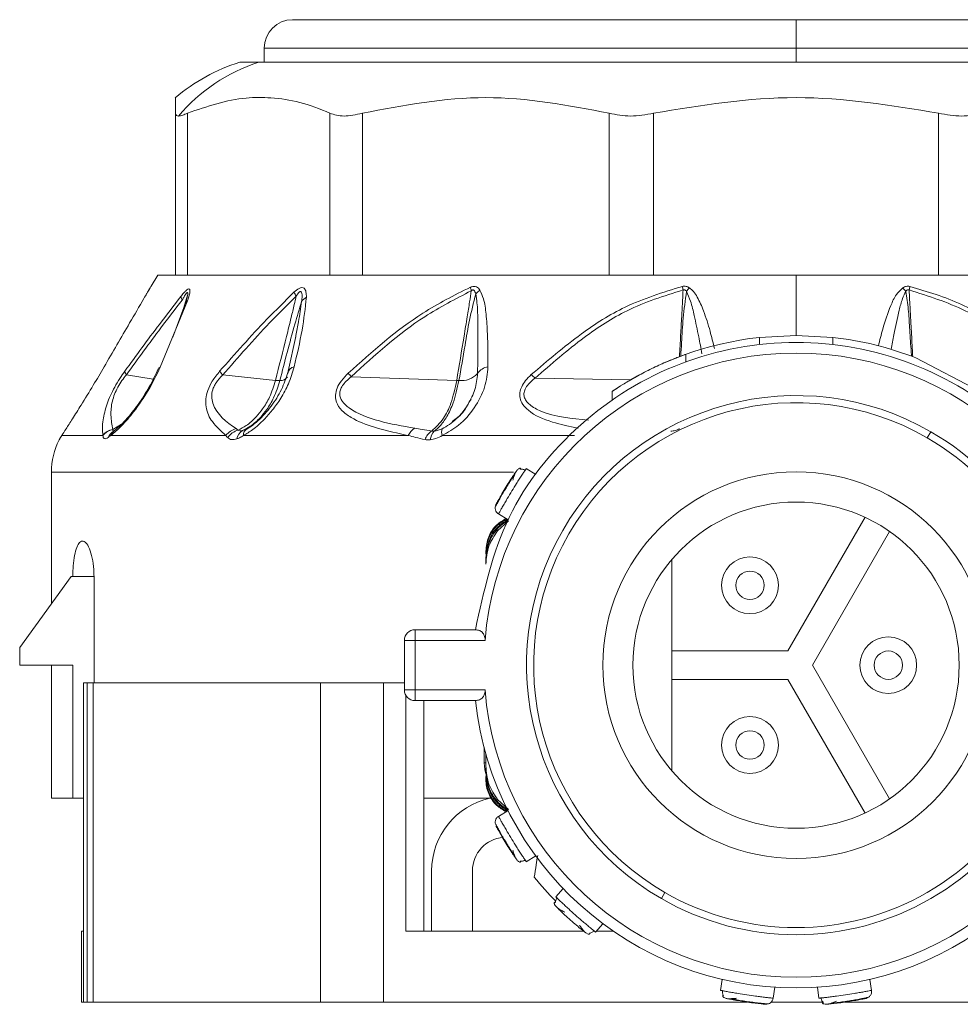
# Model space of a CAD drawing. Header units: millimetres. Extents: x -447 to 1924, y -61 to 422.
# Tile 1 of 62: x -447 to -421, y 153 to 180. Entities that reach past the tile are written whole.
import ezdxf

# ---------------------------------------------------------------- set-up
doc = ezdxf.new("R2010")
doc.units = ezdxf.units.MM

# ---------------------------------------------------------------- blocks, each defined once
blk = doc.blocks.new('Drawing View4')
at = {"color": 7, "linetype": 'Continuous', "lineweight": 18}
for p, q in [((-31.706, 2.201), (-17.506, 2.201)), ((-17.506, 2.201), (-17.506, 1.401)), ((-17.506, 2.201), (-3.306, 2.201)), ((-32.506, 1.401), (-32.506, 1.001)), ((-32.506, 1.401), (-17.506, 1.401)), ((-17.506, 1.001), (-17.506, 1.401)), ((-17.506, 1.401), (-2.506, 1.401)), ((-33.196, 1.001), (-32.661, 1.001)), ((-32.661, 1.001), (-1.816, 1.001)), ((-35.006, -4.999), (-35.006, -0.434)), ((-34.671, -4.999), (-34.671, -0.434)), ((-30.652, -4.999), (-30.652, -0.434)), ((-29.737, -4.999), (-29.737, -0.434)), ((-22.775, -4.999), (-22.775, -0.434)), ((-21.525, -4.999), (-21.525, -0.434)), ((-13.487, -4.999), (-13.487, -0.434)), ((-35.506, -4.999), (-35.695, -5.315)), ((-35.506, -4.999), (-35.006, -4.999)), ((-34.782, -4.999), (-34.994, -4.999)), ((-34.782, -4.999), (-30.52, -4.999)), ((-29.941, -4.999), (-30.52, -4.999)), ((-29.941, -4.999), (-22.559, -4.999)), ((-21.768, -4.999), (-22.559, -4.999)), ((-21.768, -4.999), (-17.506, -4.999)), ((-17.506, -4.999), (-13.244, -4.999)), ((-17.506, -4.999), (-17.506, -6.699)), ((-12.453, -4.999), (-13.244, -4.999)), ((-34.668, -5.727), (-35.436, -7.597)), ((-34.798, -6.006), (-34.668, -5.562)), ((-34.74, -5.838), (-35.085, -6.748)), ((-31.618, -6.734), (-31.828, -7.709)), ((-31.628, -6.781), (-31.622, -6.75)), ((-18.541, -6.757), (-17.506, -6.699)), ((-18.541, -6.958), (-18.541, -6.757)), ((-17.506, -6.699), (-16.471, -6.757)), ((-16.471, -6.958), (-16.471, -6.757)), ((-20.62, -7.448), (-20.62, -7.236)), ((-14.131, -7.333), (-12.331, -8.272)), ((-35.64, -7.939), (-36.391, -7.81)), ((-32.187, -7.968), (-33.675, -7.817)), ((-27.076, -7.973), (-30.05, -7.865)), ((-22.167, -7.951), (-24.868, -7.906)), ((-22.69, -8.52), (-22.69, -8.278)), ((-36.748, -9.398), (-36.793, -9.426)), ((-36.775, -9.351), (-36.527, -9.202)), ((-33.033, -9.364), (-33.043, -9.36)), ((-32.852, -9.247), (-32.989, -9.333)), ((-13.706, -9.417), (-13.806, -9.59)), ((-38.216, -9.524), (-37.054, -9.524)), ((-36.834, -9.524), (-33.586, -9.524)), ((-33.09, -9.524), (-28.442, -9.524)), ((-27.483, -9.524), (-23.757, -9.524)), ((-24.847, -10.621), (-25.115, -10.456)), ((-38.506, -10.553), (-38.506, -14.263)), ((-25.477, -10.553), (-38.506, -10.553)), ((-25.993, -11.547), (-25.994, -11.549)), ((-25.615, -11.929), (-25.928, -12.214)), ((-25.899, -11.735), (-25.63, -11.9)), ((-15.561, -11.83), (-17.737, -15.599)), ((-17.044, -15.999), (-14.868, -12.23)), ((-26.256, -12.784), (-26.256, -12.858)), ((-26.256, -12.969), (-26.256, -13.043)), ((-26.256, -13.154), (-26.256, -13.043)), ((-21.006, -13.014), (-21.006, -18.984)), ((-37.952, -13.499), (-39.402, -15.499)), ((-37.902, -13.499), (-37.952, -13.499)), ((-37.305, -13.499), (-37.902, -13.499)), ((-37.305, -13.499), (-37.305, -16.499)), ((-28.251, -15.299), (-28.251, -14.999)), ((-28.251, -14.999), (-26.551, -14.999)), ((-39.402, -15.999), (-39.402, -15.499)), ((-28.551, -15.299), (-28.251, -15.299)), ((-28.551, -15.299), (-28.551, -16.699)), ((-28.251, -15.299), (-26.278, -15.299)), ((-28.251, -15.299), (-28.251, -16.699)), ((-17.737, -15.599), (-21.006, -15.599)), ((-37.902, -15.999), (-39.402, -15.999)), ((-38.506, -15.999), (-38.506, -19.749)), ((-37.902, -19.749), (-37.902, -15.999)), ((-14.868, -19.768), (-17.044, -15.999)), ((-37.606, -16.499), (-37.606, -23.499)), ((-37.606, -16.499), (-37.5, -16.499)), ((-37.5, -16.499), (-37.5, -25.499)), ((-37.5, -16.499), (-37.332, -16.499)), ((-37.332, -16.499), (-37.332, -25.499)), ((-37.332, -16.499), (-30.923, -16.499)), ((-30.923, -16.499), (-30.923, -25.499)), ((-30.923, -16.499), (-29.14, -16.499)), ((-29.14, -16.499), (-29.14, -25.499)), ((-29.14, -16.499), (-28.551, -16.499)), ((-21.006, -16.399), (-17.737, -16.399)), ((-17.737, -16.399), (-15.561, -20.168)), ((-28.251, -16.699), (-28.551, -16.699)), ((-28.51, -16.849), (-28.51, -23.499)), ((-28.251, -16.999), (-28.251, -16.699)), ((-26.278, -16.699), (-28.251, -16.699)), ((-26.551, -16.999), (-28.251, -16.999)), ((-28.005, -16.999), (-28.005, -23.499)), ((-26.306, -18.316), (-26.306, -18.749)), ((-26.256, -18.844), (-26.256, -18.498)), ((-26.256, -18.749), (-26.306, -18.749)), ((-26.256, -18.955), (-26.256, -18.844)), ((-26.256, -19.029), (-26.256, -18.955)), ((-26.256, -19.214), (-26.256, -19.14)), ((-38.506, -19.749), (-37.902, -19.749)), ((-37.606, -19.749), (-37.902, -19.749)), ((-28.006, -19.749), (-26.093, -19.749)), ((-25.923, -19.789), (-25.615, -20.068)), ((-25.63, -20.098), (-25.899, -20.263)), ((-25.115, -21.542), (-24.847, -21.377)), ((-27.784, -23.499), (-27.784, -21.799)), ((-26.634, -21.799), (-26.634, -23.499)), ((-24.076, -22.295), (-24.285, -22.531)), ((-21.306, -22.581), (-21.206, -22.408)), ((-23.161, -23.525), (-22.952, -23.289)), ((-37.663, -23.499), (-37.663, -25.499)), ((-37.663, -23.499), (-37.606, -23.499)), ((-37.606, -23.499), (-37.606, -25.499)), ((-28.497, -23.499), (-28.51, -23.499)), ((-28.497, -23.499), (-23.49, -23.499)), ((-23.435, -23.549), (-23.369, -23.583)), ((-23.138, -23.499), (-22.659, -23.499)), ((-19.588, -24.858), (-19.635, -25.169)), ((-15.377, -25.169), (-15.424, -24.858)), ((-18.151, -25.391), (-18.105, -25.079)), ((-16.907, -25.079), (-16.861, -25.391)), ((-37.663, -25.499), (-37.606, -25.499)), ((-37.606, -25.499), (-37.5, -25.499)), ((-37.5, -25.499), (-37.332, -25.499)), ((-37.332, -25.499), (-30.923, -25.499)), ((-30.923, -25.499), (-29.14, -25.499)), ((-29.14, -25.499), (-18.885, -25.499)), ((-18.208, -25.499), (-16.755, -25.499)), ((-16.126, -25.499), (-5.871, -25.499)), ((-15.461, -25.362), (-15.458, -25.361)), ((-18.287, -25.55), (-18.285, -25.551))]:
    blk.add_line(p, q, dxfattribs=at)
at = {"color": 7, "linetype": 'Continuous', "lineweight": 18, "flags": 128}
blk.add_lwpolyline([(-26.306, -18.749), (-26.287, -18.944), (-26.256, -19.061)], dxfattribs=at)
at = {"color": 7, "linetype": 'Continuous', "lineweight": 18}
for centre, radius in [((-17.506, -15.999), 5.45), ((-18.806, -13.747), 0.8), ((-18.806, -13.747), 0.4), ((-14.906, -15.999), 0.8), ((-14.906, -15.999), 0.4), ((-18.806, -18.251), 0.8), ((-18.806, -18.251), 0.4)]:
    blk.add_circle(centre, radius, dxfattribs=at)
for centre, radius, start, end in [((-31.706, 1.401), 0.8, 90, 180), ((-31.668, -3.917), 5.15, 107.2549, 130.4986), ((-31.132, -3.719), 4.962, 107.9561, 139.7861), ((-30.938, -5.114), 0.817, 207.0633, 215.6879), ((-25.5, -5.09), 1.218, 191.8976, 196.7733), ((-26.01, -6.013), 0.716, 125.0028, 137.8963), ((-13.114, -3.919), 7.726, 190.4457, 191.199), ((-19.711, -6.096), 1.091, 137.4852, 144.4164), ((-15.301, -6.096), 1.091, 35.5839, 42.5146), ((-21.898, -3.918), 7.728, 348.8011, 349.5542), ((-34.611, -5.562), 0.248, 189.9193, 214.5625), ((-34.58, -5.863), 0.163, 122.8676, 171.0638), ((-31.139, -5.962), 0.381, 117.5432, 144.6364), ((-17.506, -15.999), 9.3, 96.392, 123.8803), ((-17.506, -15.999), 9.3, 68.7239, 83.6126), ((-17.506, -15.999), 8.8, 4.5625, 175.4375), ((-36.222, -7.667), 0.222, 191.7158, 220.1955), ((-35.406, -7.69), 0.098, 108.0323, 159.503), ((-32.973, -7.145), 0.972, 215.7026, 223.7499), ((-31.644, -7.785), 0.197, 95.1996, 177.3269), ((-27.569, -5.684), 3.304, 219.0253, 221.3042), ((-26.143, -7.995), 0.41, 97.2379, 147.6707), ((-32.049, -7.725), 0.247, 266.4829, 322.2771), ((-27.031, -6.721), 1.253, 267.9402, 270.7717), ((-26.948, -7.355), 0.622, 263.8843, 317.4106), ((-26.665, -9.712), 2.547, 45.1412, 48.4187), ((-17.506, -15.999), 7.6, 60, 240), ((-17.506, -15.999), 7.4, 60, 240), ((-36.692, -9.811), 0.467, 100.1767, 140.9652), ((-36.687, -9.816), 0.469, 100.9163, 141.4811), ((-36.594, -9.694), 0.333, 118.3892, 159.524), ((-36.568, -9.615), 0.281, 129.7536, 161.1284), ((-33.142, -9.868), 0.562, 106.3755, 142.1998), ((-33.079, -9.907), 0.56, 106.6776, 144.5381), ((-32.954, -9.673), 0.33, 119.6069, 170.7235), ((-32.888, -9.509), 0.203, 119.953, 184.2542), ((-28.012, -9.72), 0.473, 121.542, 155.5687), ((-27.521, -9.794), 0.476, 123.312, 160.839), ((-27.432, -9.675), 0.392, 135.1957, 175.4112), ((-27.211, -9.417), 0.292, 163.2772, 201.4279), ((-17.506, -15.999), 7.6, 240, 60), ((-36.506, -10.553), 2, 153.118, 180), ((-17.506, -15.999), 7.4, 240, 60), ((-17.506, -15.999), 4.6, 360, 180), ((-28.251, -15.299), 0.3, 90, 180), ((-17.506, -15.999), 4.6, 180, 360), ((-28.251, -16.699), 0.3, 180, 270), ((-17.506, -15.999), 8.8, 184.5625, 355.4375), ((-17.506, -15.999), 9.1, 186.309, 353.691), ((-25.684, -21.799), 2.1, 102.5279, 180), ((-25.684, -21.799), 0.95, 94.7413, 180), ((-17.506, -15.999), 9.5, 219.0016, 224.4622)]:
    blk.add_arc(centre, radius, start, end, dxfattribs=at)
for points, knots in [([(-30.652, -0.434), (-30.935, -0.319), (-31.484, -0.096), (-32.276, 0.005), (-33.339, 0.023), (-34.12, -0.245), (-34.671, -0.434)], [0, 0, 0, 0, 0.21393, 0.414834, 0.587057, 1, 1, 1, 1]), ([(-22.775, -0.434), (-23.936, -0.214), (-26.256, 0.224), (-28.577, -0.214), (-29.737, -0.434)], [0, 0, 0, 0, 0.500234, 1, 1, 1, 1]), ([(-13.487, -0.434), (-14.826, -0.214), (-17.506, 0.224), (-20.185, -0.214), (-21.525, -0.434)], [0, 0, 0, 0, 0.499933, 1, 1, 1, 1]), ([(-35.006, -0.434), (-35.006, -0.356), (-35.006, -0.198), (-35.006, -0.069), (-35.006, 0.002), (-35.006, -0.004), (-35.006, -0.007)], [0, 0, 0, 0, 0.270801, 0.549911, 0.830383, 1, 1, 1, 1]), ([(-35.006, -0.434), (-35.001, -0.46), (-34.993, -0.506), (-34.942, -0.513), (-34.921, -0.516)], [0, 0, 0, 0, 0.573868, 1, 1, 1, 1]), ([(-34.921, -0.516), (-34.885, -0.511), (-34.82, -0.503), (-34.718, -0.455), (-34.671, -0.434)], [0, 0, 0, 0, 0.54545, 1, 1, 1, 1]), ([(-37.021, -7.588), (-36.779, -7.172), (-36.398, -6.517), (-35.968, -5.781), (-35.767, -5.437), (-35.708, -5.337), (-35.693, -5.311), (-35.695, -5.314), (-35.695, -5.315)], [0, 0, 0, 0, 0.502517, 0.792077, 0.924903, 0.959853, 0.991393, 1, 1, 1, 1]), ([(-35.745, -5.4), (-35.767, -5.437), (-35.8, -5.493), (-35.84, -5.562), (-35.854, -5.586)], [0, 0, 0, 0, 0.655241, 1, 1, 1, 1]), ([(-34.856, -5.605), (-34.83, -5.573), (-34.782, -5.513), (-34.714, -5.441), (-34.655, -5.393), (-34.611, -5.386), (-34.594, -5.429), (-34.607, -5.54), (-34.643, -5.652), (-34.668, -5.727)], [0, 0, 0, 0, 0.130793, 0.239578, 0.342332, 0.447729, 0.567765, 0.709784, 1, 1, 1, 1]), ([(-34.816, -5.703), (-34.798, -5.671), (-34.767, -5.614), (-34.729, -5.551), (-34.703, -5.516), (-34.687, -5.499), (-34.673, -5.491), (-34.664, -5.496), (-34.659, -5.522), (-34.673, -5.622), (-34.707, -5.729), (-34.732, -5.808)], [0, 0, 0, 0, 0.155894, 0.271286, 0.318146, 0.360689, 0.399967, 0.444381, 0.493599, 0.621885, 1, 1, 1, 1]), ([(-33.762, -7.713), (-33.324, -7.215), (-32.646, -6.446), (-31.922, -5.737), (-31.666, -5.486)], [0, 0, 0, 0, 0.646574, 1, 1, 1, 1]), ([(-31.666, -5.486), (-31.616, -5.442), (-31.54, -5.375), (-31.438, -5.347), (-31.362, -5.375), (-31.319, -5.475), (-31.317, -5.574), (-31.315, -5.624)], [0, 0, 0, 0, 0.245136, 0.373462, 0.502514, 0.746581, 1, 1, 1, 1]), ([(-31.602, -5.591), (-31.588, -5.569), (-31.562, -5.529), (-31.527, -5.486), (-31.502, -5.468), (-31.487, -5.462), (-31.474, -5.462), (-31.453, -5.474), (-31.439, -5.521), (-31.435, -5.613), (-31.444, -5.691), (-31.45, -5.741)], [0, 0, 0, 0, 0.137704, 0.249479, 0.286396, 0.321316, 0.355929, 0.392063, 0.53214, 0.696583, 1, 1, 1, 1]), ([(-30.135, -7.765), (-29.458, -7.157), (-28.392, -6.2), (-27.146, -5.571), (-26.692, -5.341)], [0, 0, 0, 0, 0.635166, 1, 1, 1, 1]), ([(-30.05, -7.865), (-29.385, -7.258), (-28.339, -6.304), (-27.112, -5.672), (-26.666, -5.442)], [0, 0, 0, 0, 0.636507, 1, 1, 1, 1]), ([(-27.076, -7.973), (-27.007, -7.556), (-26.908, -6.957), (-26.788, -6.217), (-26.718, -5.79), (-26.682, -5.546), (-26.666, -5.442)], [0, 0, 0, 0, 0.493755, 0.710629, 0.87637, 1, 1, 1, 1]), ([(-27.014, -7.973), (-26.956, -7.642), (-26.858, -7.075), (-26.723, -6.262), (-26.603, -5.779), (-26.541, -5.533)], [0, 0, 0, 0, 0.40792, 0.697703, 1, 1, 1, 1]), ([(-26.692, -5.341), (-26.662, -5.331), (-26.601, -5.311), (-26.522, -5.329), (-26.462, -5.37), (-26.435, -5.407), (-26.421, -5.427)], [0, 0, 0, 0, 0.256292, 0.5214431, 0.7474005, 1, 1, 1, 1]), ([(-26.666, -5.442), (-26.66, -5.437), (-26.647, -5.427), (-26.626, -5.419), (-26.606, -5.42), (-26.581, -5.434), (-26.557, -5.473), (-26.547, -5.511), (-26.541, -5.533)], [0, 0, 0, 0, 0.106522, 0.201223, 0.294973, 0.396709, 0.652819, 1, 1, 1, 1]), ([(-26.541, -5.533), (-26.528, -5.617), (-26.491, -5.848), (-26.481, -6.282), (-26.473, -6.945), (-26.483, -7.457), (-26.49, -7.776)], [0, 0, 0, 0, 0.115112, 0.316391, 0.573412, 1, 1, 1, 1]), ([(-26.421, -5.427), (-26.385, -5.505), (-26.293, -5.712), (-26.243, -6.135), (-26.197, -6.774), (-26.196, -7.276), (-26.195, -7.588)], [0, 0, 0, 0, 0.125054, 0.329105, 0.583177, 1, 1, 1, 1]), ([(-24.975, -7.807), (-24.514, -7.413), (-23.689, -6.707), (-22.277, -5.801), (-21.263, -5.489), (-20.713, -5.319)], [0, 0, 0, 0, 0.366467, 0.656613, 1, 1, 1, 1]), ([(-24.868, -7.906), (-24.417, -7.513), (-23.608, -6.809), (-22.226, -5.903), (-21.232, -5.589), (-20.694, -5.419)], [0, 0, 0, 0, 0.368099, 0.658336, 1, 1, 1, 1]), ([(-20.797, -7.301), (-20.785, -7.097), (-20.763, -6.718), (-20.734, -6.188), (-20.71, -5.765), (-20.698, -5.517), (-20.694, -5.419)], [0, 0, 0, 0, 0.324998, 0.604377, 0.844633, 1, 1, 1, 1]), ([(-20.758, -7.286), (-20.75, -7.159), (-20.728, -6.802), (-20.696, -6.193), (-20.632, -5.712), (-20.598, -5.461)], [0, 0, 0, 0, 0.20978, 0.587187, 1, 1, 1, 1]), ([(-20.713, -5.319), (-20.697, -5.317), (-20.662, -5.312), (-20.591, -5.318), (-20.545, -5.343), (-20.515, -5.359)], [0, 0, 0, 0, 0.222827, 0.488483, 1, 1, 1, 1]), ([(-20.694, -5.419), (-20.689, -5.417), (-20.678, -5.414), (-20.661, -5.413), (-20.64, -5.42), (-20.618, -5.436), (-20.605, -5.452), (-20.598, -5.461)], [0, 0, 0, 0, 0.132574, 0.271467, 0.437835, 0.686828, 1, 1, 1, 1]), ([(-20.598, -5.461), (-20.557, -5.552), (-20.458, -5.772), (-20.366, -6.208), (-20.256, -6.701), (-20.19, -7.059), (-20.161, -7.217)], [0, 0, 0, 0, 0.162514, 0.393457, 0.730011, 1, 1, 1, 1]), ([(-20.515, -5.359), (-20.474, -5.393), (-20.384, -5.469), (-20.249, -5.689), (-20.089, -6.06), (-19.934, -6.548), (-19.849, -6.907), (-19.81, -7.07)], [0, 0, 0, 0, 0.082219, 0.179526, 0.407873, 0.730876, 1, 1, 1, 1]), ([(-15.182, -6.996), (-15.145, -6.838), (-15.053, -6.452), (-14.885, -5.97), (-14.71, -5.565), (-14.56, -5.42), (-14.496, -5.359)], [0, 0, 0, 0, 0.271172, 0.663185, 0.858681, 1, 1, 1, 1]), ([(-14.827, -7.095), (-14.802, -6.957), (-14.733, -6.59), (-14.625, -6.112), (-14.528, -5.697), (-14.446, -5.528), (-14.413, -5.461)], [0, 0, 0, 0, 0.251722, 0.67041, 0.870782, 1, 1, 1, 1]), ([(-14.496, -5.359), (-14.465, -5.342), (-14.421, -5.319), (-14.35, -5.312), (-14.317, -5.317), (-14.299, -5.319)], [0, 0, 0, 0, 0.527893, 0.749645, 1, 1, 1, 1]), ([(-14.413, -5.461), (-14.406, -5.452), (-14.394, -5.436), (-14.372, -5.42), (-14.352, -5.414), (-14.335, -5.413), (-14.324, -5.417), (-14.318, -5.419)], [0, 0, 0, 0, 0.312066, 0.577689, 0.709478, 0.846396, 1, 1, 1, 1]), ([(-14.413, -5.461), (-14.387, -5.63), (-14.334, -5.969), (-14.304, -6.511), (-14.274, -6.951), (-14.257, -7.22), (-14.253, -7.287)], [0, 0, 0, 0, 0.2774802, 0.5571743, 0.8903511, 1, 1, 1, 1]), ([(-14.318, -5.419), (-13.779, -5.59), (-12.762, -5.912), (-11.383, -6.824), (-10.577, -7.528), (-10.143, -7.906)], [0, 0, 0, 0, 0.342559, 0.646235, 1, 1, 1, 1]), ([(-14.318, -5.419), (-14.309, -5.603), (-14.292, -5.942), (-14.261, -6.488), (-14.236, -6.932), (-14.22, -7.221), (-14.215, -7.301)], [0, 0, 0, 0, 0.292224, 0.54043, 0.87134, 1, 1, 1, 1]), ([(-14.299, -5.319), (-13.804, -5.467), (-12.862, -5.749), (-11.428, -6.623), (-10.557, -7.364), (-10.037, -7.807)], [0, 0, 0, 0, 0.308412, 0.587789, 1, 1, 1, 1]), ([(-36.439, -7.712), (-36.115, -7.268), (-35.595, -6.554), (-35.059, -5.865), (-34.856, -5.605)], [0, 0, 0, 0, 0.622343, 1, 1, 1, 1]), ([(-36.391, -7.81), (-36.069, -7.366), (-35.551, -6.652), (-35.017, -5.963), (-34.816, -5.703)], [0, 0, 0, 0, 0.6225578, 1, 1, 1, 1]), ([(-34.693, -5.684), (-34.698, -5.701), (-34.708, -5.737), (-34.721, -5.777), (-34.728, -5.797)], [0, 0, 0, 0, 0.4873888, 1, 1, 1, 1]), ([(-33.675, -7.817), (-33.241, -7.321), (-32.571, -6.553), (-31.854, -5.842), (-31.602, -5.591)], [0, 0, 0, 0, 0.647013, 1, 1, 1, 1]), ([(-32.187, -7.968), (-32.083, -7.555), (-31.934, -6.964), (-31.758, -6.253), (-31.666, -5.873), (-31.62, -5.672), (-31.602, -5.591)], [0, 0, 0, 0, 0.520969, 0.746083, 0.897634, 1, 1, 1, 1]), ([(-32.064, -7.971), (-31.928, -7.443), (-31.738, -6.702), (-31.514, -5.955), (-31.45, -5.741)], [0, 0, 0, 0, 0.713249, 1, 1, 1, 1]), ([(-31.315, -5.624), (-31.35, -5.93), (-31.422, -6.566), (-31.58, -7.239), (-31.662, -7.588)], [0, 0, 0, 0, 0.480824, 1, 1, 1, 1]), ([(-31.45, -5.741), (-31.478, -5.933), (-31.524, -6.254), (-31.589, -6.592), (-31.619, -6.736), (-31.622, -6.751)], [0, 0, 0, 0, 0.570413, 0.957485, 1, 1, 1, 1]), ([(-22.69, -8.278), (-22.686, -8.275), (-22.678, -8.27), (-22.593, -8.213), (-22.401, -8.089), (-22.072, -7.893), (-21.681, -7.684), (-21.277, -7.494), (-20.979, -7.371), (-20.799, -7.301), (-20.698, -7.264), (-20.632, -7.24), (-20.624, -7.237), (-20.62, -7.236)], [0, 0, 0, 0, 0.060058, 0.121373, 0.242824, 0.369606, 0.499838, 0.629592, 0.754948, 0.816741, 0.877799, 0.939002, 1, 1, 1, 1]), ([(-38.216, -9.524), (-38.178, -9.465), (-38.097, -9.341), (-37.906, -9.042), (-37.646, -8.631), (-37.333, -8.121), (-37.122, -7.761), (-37.021, -7.588)], [0, 0, 0, 0, 0.147122, 0.312406, 0.50794, 0.764712, 1, 1, 1, 1]), ([(-36.938, -8.629), (-36.91, -8.554), (-36.854, -8.408), (-36.728, -8.159), (-36.585, -7.921), (-36.486, -7.779), (-36.439, -7.712)], [0, 0, 0, 0, 0.275503, 0.529042, 0.778818, 1, 1, 1, 1]), ([(-35.436, -7.597), (-35.543, -7.818), (-35.75, -8.245), (-36.148, -8.818), (-36.524, -9.267), (-36.733, -9.44), (-36.834, -9.524)], [0, 0, 0, 0, 0.299106, 0.577097, 0.795469, 1, 1, 1, 1]), ([(-35.492, -7.643), (-35.573, -7.814), (-35.733, -8.154), (-36.057, -8.657), (-36.353, -9.028), (-36.597, -9.28), (-36.71, -9.369), (-36.767, -9.414)], [0, 0, 0, 0, 0.253216, 0.504283, 0.753517, 0.877496, 1, 1, 1, 1]), ([(-33.586, -9.524), (-33.723, -9.402), (-33.968, -9.184), (-34.146, -8.827), (-34.161, -8.503), (-34.105, -8.254), (-33.972, -7.975), (-33.836, -7.804), (-33.762, -7.713)], [0, 0, 0, 0, 0.329595, 0.590214, 0.697936, 0.79287, 0.888175, 1, 1, 1, 1]), ([(-31.662, -7.588), (-31.709, -7.748), (-31.796, -8.042), (-32.022, -8.459), (-32.26, -8.798), (-32.525, -9.099), (-32.803, -9.353), (-33.003, -9.472), (-33.09, -9.524)], [0, 0, 0, 0, 0.217435, 0.40261, 0.562733, 0.698349, 0.867782, 1, 1, 1, 1]), ([(-31.822, -7.684), (-31.871, -7.846), (-31.97, -8.169), (-32.257, -8.648), (-32.561, -9.004), (-32.835, -9.245), (-32.98, -9.334), (-33.051, -9.378)], [0, 0, 0, 0, 0.252868, 0.504669, 0.754807, 0.878718, 1, 1, 1, 1]), ([(-28.442, -9.524), (-28.737, -9.46), (-29.286, -9.342), (-29.891, -9.123), (-30.262, -8.887), (-30.453, -8.669), (-30.516, -8.425), (-30.459, -8.182), (-30.33, -7.962), (-30.203, -7.833), (-30.135, -7.765)], [0, 0, 0, 0, 0.272182, 0.508365, 0.629093, 0.73152, 0.817422, 0.871713, 0.931474, 1, 1, 1, 1]), ([(-26.195, -7.588), (-26.214, -7.779), (-26.254, -8.168), (-26.554, -8.742), (-26.972, -9.233), (-27.323, -9.433), (-27.483, -9.524)], [0, 0, 0, 0, 0.259032, 0.530639, 0.786951, 1, 1, 1, 1]), ([(-36.775, -9.351), (-36.799, -9.223), (-36.842, -8.998), (-36.82, -8.657), (-36.735, -8.371), (-36.642, -8.168), (-36.521, -7.974), (-36.434, -7.864), (-36.391, -7.81)], [0, 0, 0, 0, 0.354402, 0.625668, 0.731992, 0.825042, 0.913282, 1, 1, 1, 1]), ([(-33.301, -9.329), (-33.572, -9.138), (-33.888, -8.915), (-33.998, -8.443), (-33.976, -8.271), (-33.921, -8.135), (-33.835, -7.986), (-33.741, -7.887), (-33.675, -7.817)], [0, 0, 0, 0, 0.62182, 0.726244, 0.812215, 0.854202, 0.896749, 1, 1, 1, 1]), ([(-33.24, -9.37), (-33.165, -9.331), (-32.982, -9.235), (-32.749, -9.03), (-32.528, -8.758), (-32.329, -8.422), (-32.238, -8.131), (-32.187, -7.968)], [0, 0, 0, 0, 0.154754, 0.378155, 0.536036, 0.740167, 1, 1, 1, 1]), ([(-33.117, -9.386), (-33.045, -9.348), (-32.869, -9.255), (-32.635, -9.049), (-32.413, -8.775), (-32.21, -8.435), (-32.116, -8.138), (-32.064, -7.971)], [0, 0, 0, 0, 0.154429, 0.377318, 0.534784, 0.73906, 1, 1, 1, 1]), ([(-32.064, -7.971), (-32.084, -7.972), (-32.12, -7.973), (-32.167, -7.969), (-32.187, -7.968)], [0, 0, 0, 0, 0.5598474, 1, 1, 1, 1]), ([(-28.259, -9.316), (-28.942, -9.2), (-29.73, -9.067), (-30.284, -8.609), (-30.361, -8.466), (-30.382, -8.356), (-30.363, -8.236), (-30.298, -8.109), (-30.191, -7.981), (-30.1, -7.906), (-30.05, -7.865)], [0, 0, 0, 0, 0.655947, 0.756324, 0.798491, 0.835246, 0.871287, 0.907682, 0.950236, 1, 1, 1, 1]), ([(-27.782, -9.397), (-27.666, -9.291), (-27.46, -9.103), (-27.214, -8.597), (-27.125, -8.195), (-27.076, -7.973)], [0, 0, 0, 0, 0.365427, 0.649355, 1, 1, 1, 1]), ([(-27.71, -9.399), (-27.657, -9.356), (-27.532, -9.253), (-27.345, -8.991), (-27.145, -8.573), (-27.062, -8.192), (-27.014, -7.973)], [0, 0, 0, 0, 0.171049, 0.404806, 0.657867, 1, 1, 1, 1]), ([(-26.49, -7.776), (-26.504, -7.927), (-26.531, -8.222), (-26.685, -8.507), (-26.761, -8.646)], [0, 0, 0, 0, 0.510461, 1, 1, 1, 1]), ([(-23.651, -9.316), (-23.897, -9.265), (-24.408, -9.161), (-24.946, -8.933), (-25.218, -8.663), (-25.299, -8.488), (-25.304, -8.311), (-25.25, -8.141), (-25.138, -7.966), (-25.031, -7.862), (-24.975, -7.807)], [0, 0, 0, 0, 0.2678181, 0.5569964, 0.6492973, 0.7308636, 0.7901541, 0.8528081, 0.9225228, 1, 1, 1, 1]), ([(-23.362, -9.089), (-23.834, -9.046), (-24.446, -8.99), (-24.972, -8.705), (-25.119, -8.556), (-25.178, -8.439), (-25.186, -8.309), (-25.132, -8.171), (-25.024, -8.031), (-24.923, -7.95), (-24.868, -7.906)], [0, 0, 0, 0, 0.500723, 0.647964, 0.709254, 0.762166, 0.813639, 0.866072, 0.92741, 1, 1, 1, 1]), ([(-27.201, -9.124), (-27.151, -9.09), (-26.928, -8.942), (-26.785, -8.69), (-26.674, -8.496)], [0, 0, 0, 0, 0.2260929, 1, 1, 1, 1]), ([(-37.055, -9.517), (-37.065, -9.383), (-37.084, -9.142), (-36.983, -8.787), (-36.938, -8.629)], [0, 0, 0, 0, 0.554852, 1, 1, 1, 1]), ([(-26.761, -8.646), (-26.764, -8.652), (-26.833, -8.803), (-26.958, -8.945), (-27.092, -9.055), (-27.094, -9.057)], [0, 0, 0, 0, 0.038834, 0.98682, 1, 1, 1, 1]), ([(-27.094, -9.057), (-27.155, -9.111), (-27.276, -9.218), (-27.42, -9.295), (-27.491, -9.333)], [0, 0, 0, 0, 0.504489, 1, 1, 1, 1]), ([(-36.749, -9.395), (-36.755, -9.396), (-36.77, -9.397), (-36.781, -9.384), (-36.778, -9.365), (-36.776, -9.356)], [0, 0, 0, 0, 0.243761, 0.617225, 1, 1, 1, 1]), ([(-36.776, -9.356), (-36.776, -9.355), (-36.776, -9.353), (-36.775, -9.352), (-36.775, -9.351)], [0, 0, 0, 0, 0.5572157, 1, 1, 1, 1]), ([(-33.24, -9.37), (-33.252, -9.363), (-33.272, -9.349), (-33.292, -9.335), (-33.301, -9.329)], [0, 0, 0, 0, 0.562686, 1, 1, 1, 1]), ([(-33.117, -9.386), (-33.146, -9.392), (-33.2, -9.403), (-33.228, -9.381), (-33.24, -9.37)], [0, 0, 0, 0, 0.540903, 1, 1, 1, 1]), ([(-32.989, -9.333), (-33.014, -9.345), (-33.058, -9.367), (-33.099, -9.38), (-33.117, -9.386)], [0, 0, 0, 0, 0.569816, 1, 1, 1, 1]), ([(-27.782, -9.397), (-27.873, -9.382), (-28.034, -9.357), (-28.191, -9.329), (-28.259, -9.316)], [0, 0, 0, 0, 0.565432, 1, 1, 1, 1]), ([(-27.71, -9.399), (-27.724, -9.4), (-27.749, -9.402), (-27.772, -9.398), (-27.782, -9.397)], [0, 0, 0, 0, 0.559121, 1, 1, 1, 1]), ([(-27.491, -9.333), (-27.528, -9.349), (-27.601, -9.381), (-27.674, -9.393), (-27.71, -9.399)], [0, 0, 0, 0, 0.509913, 1, 1, 1, 1]), ([(-20.788, -9.333), (-20.829, -9.351), (-20.909, -9.386), (-20.997, -9.396), (-21.04, -9.401)], [0, 0, 0, 0, 0.510723, 1, 1, 1, 1]), ([(-38.259, -9.595), (-38.264, -9.604), (-38.286, -9.641), (-38.292, -9.654), (-38.284, -9.638), (-38.258, -9.591), (-38.229, -9.545), (-38.216, -9.524)], [0, 0, 0, 0, 0.087747, 0.363021, 0.591323, 0.814318, 1, 1, 1, 1]), ([(-37.054, -9.524), (-37.054, -9.523), (-37.055, -9.52), (-37.055, -9.518), (-37.055, -9.517)], [0, 0, 0, 0, 0.558902, 1, 1, 1, 1]), ([(-36.906, -9.577), (-36.928, -9.59), (-36.971, -9.615), (-37.017, -9.613), (-37.049, -9.586), (-37.053, -9.545), (-37.054, -9.524)], [0, 0, 0, 0, 0.249494, 0.497197, 0.746131, 1, 1, 1, 1]), ([(-36.834, -9.524), (-36.848, -9.535), (-36.873, -9.555), (-36.896, -9.57), (-36.906, -9.577)], [0, 0, 0, 0, 0.559965, 1, 1, 1, 1]), ([(-33.536, -9.582), (-33.545, -9.571), (-33.563, -9.552), (-33.579, -9.533), (-33.586, -9.524)], [0, 0, 0, 0, 0.561612, 1, 1, 1, 1]), ([(-33.279, -9.62), (-33.329, -9.632), (-33.405, -9.65), (-33.488, -9.624), (-33.52, -9.596), (-33.536, -9.582)], [0, 0, 0, 0, 0.4808387, 0.7383008, 1, 1, 1, 1]), ([(-33.09, -9.524), (-33.127, -9.546), (-33.191, -9.585), (-33.252, -9.609), (-33.279, -9.62)], [0, 0, 0, 0, 0.56467, 1, 1, 1, 1]), ([(-27.97, -9.638), (-28.06, -9.618), (-28.221, -9.582), (-28.375, -9.541), (-28.442, -9.524)], [0, 0, 0, 0, 0.564676, 1, 1, 1, 1]), ([(-27.822, -9.644), (-27.851, -9.646), (-27.902, -9.65), (-27.949, -9.642), (-27.97, -9.638)], [0, 0, 0, 0, 0.559055, 1, 1, 1, 1]), ([(-27.483, -9.524), (-27.544, -9.555), (-27.655, -9.613), (-27.77, -9.634), (-27.822, -9.644)], [0, 0, 0, 0, 0.541803, 1, 1, 1, 1]), ([(-25.971, -11.47), (-25.967, -11.463), (-25.959, -11.448), (-25.896, -11.334), (-25.805, -11.172), (-25.692, -10.982), (-25.574, -10.796), (-25.472, -10.641), (-25.398, -10.534), (-25.389, -10.52), (-25.384, -10.513)], [0, 0, 0, 0, 0.123327, 0.248039, 0.373729, 0.500052, 0.626334, 0.751958, 0.876621, 1, 1, 1, 1]), ([(-25.899, -11.735), (-25.895, -11.728), (-25.889, -11.716), (-25.846, -11.64), (-25.794, -11.548), (-25.726, -11.431), (-25.636, -11.278), (-25.521, -11.087), (-25.403, -10.899), (-25.308, -10.748), (-25.235, -10.636), (-25.179, -10.551), (-25.157, -10.519), (-25.149, -10.506)], [0, 0, 0, 0, 0.123193, 0.19963, 0.285796, 0.371935, 0.448355, 0.571553, 0.694747, 0.771169, 0.857312, 0.943534, 1, 1, 1, 1]), ([(-25.409, -10.549), (-25.412, -10.554), (-25.417, -10.564), (-25.436, -10.611), (-25.463, -10.683), (-25.486, -10.751), (-25.498, -10.786)], [0, 0, 0, 0, 0.227906, 0.471042, 0.728935, 1, 1, 1, 1]), ([(-25.384, -10.513), (-25.368, -10.492), (-25.346, -10.465), (-25.314, -10.453), (-25.306, -10.45)], [0, 0, 0, 0, 0.744589, 1, 1, 1, 1]), ([(-25.275, -10.466), (-25.277, -10.458), (-25.281, -10.439), (-25.298, -10.444), (-25.307, -10.447)], [0, 0, 0, 0, 0.443444, 1, 1, 1, 1]), ([(-25.137, -10.511), (-25.148, -10.504), (-25.169, -10.49), (-25.206, -10.477), (-25.246, -10.47), (-25.272, -10.473), (-25.286, -10.474)], [0, 0, 0, 0, 0.232664, 0.479578, 0.736996, 1, 1, 1, 1]), ([(-25.149, -10.506), (-25.145, -10.501), (-25.121, -10.465), (-25.118, -10.46), (-25.115, -10.456)], [0, 0, 0, 0, 0.139679, 1, 1, 1, 1]), ([(-25.436, -10.614), (-25.463, -10.653), (-25.516, -10.733), (-25.613, -10.884), (-25.696, -11.019), (-25.742, -11.098), (-25.758, -11.124)], [0, 0, 0, 0, 0.283378, 0.567938, 0.853248, 1, 1, 1, 1]), ([(-25.758, -11.124), (-25.773, -11.15), (-25.819, -11.228), (-25.885, -11.345), (-25.946, -11.458), (-25.986, -11.534), (-25.991, -11.544), (-25.994, -11.549)], [0, 0, 0, 0, 0.108658, 0.332006, 0.554933, 0.777468, 1, 1, 1, 1]), ([(-26.256, -12.784), (-26.239, -12.646), (-26.206, -12.374), (-25.987, -12.042), (-25.778, -11.92), (-25.685, -11.866)], [0, 0, 0, 0, 0.365361, 0.718401, 1, 1, 1, 1]), ([(-25.665, -11.879), (-25.755, -11.932), (-25.973, -12.06), (-26.208, -12.412), (-26.24, -12.709), (-26.256, -12.858)], [0, 0, 0, 0, 0.25938, 0.62929, 1, 1, 1, 1]), ([(-25.641, -11.894), (-25.74, -11.96), (-25.968, -12.112), (-26.202, -12.497), (-26.238, -12.81), (-26.256, -12.969)], [0, 0, 0, 0, 0.27551, 0.63061, 1, 1, 1, 1]), ([(-25.627, -11.908), (-25.734, -11.984), (-25.971, -12.153), (-26.204, -12.562), (-26.239, -12.882), (-26.256, -13.043)], [0, 0, 0, 0, 0.287855, 0.643345, 1, 1, 1, 1]), ([(-25.928, -12.214), (-26.02, -12.354), (-26.21, -12.639), (-26.24, -12.98), (-26.256, -13.154)], [0, 0, 0, 0, 0.489594, 1, 1, 1, 1]), ([(-37.902, -13.499), (-37.901, -13.424), (-37.898, -13.24), (-37.869, -12.965), (-37.813, -12.714), (-37.735, -12.545), (-37.638, -12.48), (-37.532, -12.531), (-37.431, -12.7), (-37.351, -12.966), (-37.31, -13.251), (-37.306, -13.433), (-37.305, -13.499)], [0, 0, 0, 0, 0.070113, 0.172193, 0.275296, 0.380868, 0.489956, 0.602613, 0.717149, 0.830046, 0.937783, 1, 1, 1, 1]), ([(-26.551, -14.999), (-26.509, -15.004), (-26.433, -15.012), (-26.353, -15.073), (-26.309, -15.137), (-26.288, -15.188), (-26.276, -15.243), (-26.277, -15.28), (-26.278, -15.299)], [0, 0, 0, 0, 0.312972, 0.575647, 0.691755, 0.800836, 0.901278, 1, 1, 1, 1]), ([(-26.278, -16.699), (-26.277, -16.717), (-26.276, -16.754), (-26.288, -16.809), (-26.309, -16.861), (-26.353, -16.925), (-26.434, -16.986), (-26.51, -16.994), (-26.551, -16.999)], [0, 0, 0, 0, 0.097753, 0.197421, 0.308109, 0.425907, 0.688339, 1, 1, 1, 1]), ([(-26.256, -18.844), (-26.24, -19.019), (-26.209, -19.363), (-26.017, -19.649), (-25.923, -19.789)], [0, 0, 0, 0, 0.510317, 1, 1, 1, 1]), ([(-26.256, -18.955), (-26.239, -19.115), (-26.204, -19.436), (-25.971, -19.845), (-25.734, -20.014), (-25.627, -20.09)], [0, 0, 0, 0, 0.356662, 0.712158, 1, 1, 1, 1]), ([(-26.256, -19.029), (-26.238, -19.188), (-26.202, -19.501), (-25.968, -19.886), (-25.74, -20.038), (-25.641, -20.104)], [0, 0, 0, 0, 0.36938, 0.724507, 1, 1, 1, 1]), ([(-26.256, -19.14), (-26.24, -19.288), (-26.208, -19.586), (-25.973, -19.937), (-25.755, -20.066), (-25.665, -20.119)], [0, 0, 0, 0, 0.370547, 0.740637, 1, 1, 1, 1]), ([(-25.685, -20.132), (-25.778, -20.078), (-25.989, -19.957), (-26.159, -19.683), (-26.244, -19.423), (-26.252, -19.284), (-26.256, -19.214)], [0, 0, 0, 0, 0.281087, 0.63342, 0.815104, 1, 1, 1, 1]), ([(-25.992, -20.449), (-25.992, -20.426), (-25.992, -20.378), (-25.959, -20.309), (-25.919, -20.278), (-25.899, -20.263)], [0, 0, 0, 0, 0.311559, 0.65578, 1, 1, 1, 1]), ([(-25.149, -21.491), (-25.157, -21.479), (-25.179, -21.446), (-25.235, -21.362), (-25.308, -21.249), (-25.403, -21.099), (-25.521, -20.911), (-25.636, -20.72), (-25.726, -20.567), (-25.794, -20.45), (-25.846, -20.358), (-25.889, -20.281), (-25.895, -20.27), (-25.899, -20.263)], [0, 0, 0, 0, 0.056465, 0.142687, 0.228831, 0.305254, 0.428447, 0.551647, 0.628067, 0.714206, 0.800371, 0.876807, 1, 1, 1, 1]), ([(-25.994, -20.448), (-25.991, -20.454), (-25.986, -20.464), (-25.946, -20.54), (-25.885, -20.653), (-25.819, -20.77), (-25.773, -20.848), (-25.758, -20.874)], [0, 0, 0, 0, 0.222533, 0.445068, 0.667996, 0.891345, 1, 1, 1, 1]), ([(-25.384, -21.485), (-25.389, -21.478), (-25.398, -21.464), (-25.472, -21.357), (-25.574, -21.202), (-25.692, -21.015), (-25.805, -20.826), (-25.896, -20.664), (-25.959, -20.55), (-25.967, -20.535), (-25.971, -20.527)], [0, 0, 0, 0, 0.123378, 0.248041, 0.373662, 0.49995, 0.626272, 0.751963, 0.876674, 1, 1, 1, 1]), ([(-25.758, -20.874), (-25.742, -20.9), (-25.696, -20.979), (-25.613, -21.114), (-25.516, -21.265), (-25.463, -21.344), (-25.436, -21.384)], [0, 0, 0, 0, 0.146755, 0.432065, 0.716623, 1, 1, 1, 1]), ([(-25.498, -21.212), (-25.486, -21.247), (-25.463, -21.315), (-25.436, -21.387), (-25.417, -21.434), (-25.412, -21.444), (-25.409, -21.449)], [0, 0, 0, 0, 0.271066, 0.528959, 0.772095, 1, 1, 1, 1]), ([(-24.889, -21.978), (-24.871, -21.862), (-24.839, -21.659), (-24.807, -21.454), (-24.793, -21.365)], [0, 0, 0, 0, 0.569214, 1, 1, 1, 1]), ([(-25.384, -21.485), (-25.368, -21.506), (-25.346, -21.533), (-25.315, -21.544), (-25.307, -21.547)], [0, 0, 0, 0, 0.751955, 1, 1, 1, 1]), ([(-25.308, -21.55), (-25.299, -21.553), (-25.281, -21.559), (-25.277, -21.54), (-25.275, -21.531)], [0, 0, 0, 0, 0.553128, 1, 1, 1, 1]), ([(-25.286, -21.524), (-25.272, -21.525), (-25.246, -21.527), (-25.206, -21.52), (-25.169, -21.507), (-25.148, -21.494), (-25.137, -21.487)], [0, 0, 0, 0, 0.2630041, 0.5204217, 0.7673362, 1, 1, 1, 1]), ([(-25.115, -21.542), (-25.118, -21.538), (-25.121, -21.533), (-25.145, -21.497), (-25.149, -21.491)], [0, 0, 0, 0, 0.860318, 1, 1, 1, 1]), ([(-24.304, -22.689), (-24.313, -22.689), (-24.333, -22.69), (-24.33, -22.708), (-24.329, -22.718)], [0, 0, 0, 0, 0.4456117, 1, 1, 1, 1]), ([(-24.303, -22.691), (-24.312, -22.691), (-24.331, -22.692), (-24.328, -22.709), (-24.327, -22.719)], [0, 0, 0, 0, 0.433464, 1, 1, 1, 1]), ([(-24.276, -22.805), (-24.293, -22.786), (-24.316, -22.76), (-24.322, -22.727), (-24.324, -22.718)], [0, 0, 0, 0, 0.745339, 1, 1, 1, 1]), ([(-24.237, -22.56), (-24.245, -22.57), (-24.263, -22.589), (-24.282, -22.623), (-24.295, -22.658), (-24.297, -22.681), (-24.298, -22.691)], [0, 0, 0, 0, 0.248178, 0.511694, 0.786527, 1, 1, 1, 1]), ([(-24.235, -22.563), (-24.243, -22.572), (-24.26, -22.591), (-24.279, -22.625), (-24.293, -22.663), (-24.295, -22.69), (-24.297, -22.703)], [0, 0, 0, 0, 0.232511, 0.47939, 0.736872, 1, 1, 1, 1]), ([(-24.241, -22.574), (-24.245, -22.569), (-24.277, -22.539), (-24.281, -22.535), (-24.285, -22.531)], [0, 0, 0, 0, 0.1452008, 1, 1, 1, 1]), ([(-23.206, -23.489), (-23.218, -23.478), (-23.249, -23.453), (-23.328, -23.388), (-23.431, -23.302), (-23.566, -23.186), (-23.734, -23.041), (-23.899, -22.892), (-24.03, -22.771), (-24.129, -22.68), (-24.202, -22.611), (-24.23, -22.584), (-24.241, -22.574)], [0, 0, 0, 0, 0.070164, 0.169634, 0.269982, 0.358966, 0.502273, 0.645746, 0.734686, 0.834905, 0.935321, 1, 1, 1, 1]), ([(-23.435, -23.549), (-23.442, -23.544), (-23.454, -23.534), (-23.556, -23.453), (-23.7, -23.335), (-23.867, -23.19), (-24.03, -23.042), (-24.165, -22.915), (-24.258, -22.823), (-24.27, -22.811), (-24.276, -22.805)], [0, 0, 0, 0, 0.1231666, 0.2479378, 0.3736502, 0.4999897, 0.6262864, 0.7519262, 0.8766052, 1, 1, 1, 1]), ([(-24.243, -22.838), (-24.238, -22.842), (-24.23, -22.849), (-24.186, -22.876), (-24.12, -22.915), (-24.057, -22.95), (-24.024, -22.968)], [0, 0, 0, 0, 0.227745, 0.47082, 0.728768, 1, 1, 1, 1]), ([(-23.617, -23.328), (-23.596, -23.357), (-23.555, -23.414), (-23.51, -23.474), (-23.48, -23.512), (-23.472, -23.519), (-23.469, -23.522)], [0, 0, 0, 0, 0.271217, 0.529163, 0.772251, 1, 1, 1, 1]), ([(-23.369, -23.584), (-23.357, -23.585), (-23.334, -23.589), (-23.323, -23.575), (-23.328, -23.557), (-23.328, -23.555)], [0, 0, 0, 0, 0.457166, 0.936907, 1, 1, 1, 1]), ([(-23.329, -23.559), (-23.316, -23.556), (-23.29, -23.551), (-23.253, -23.533), (-23.221, -23.51), (-23.204, -23.49), (-23.196, -23.481)], [0, 0, 0, 0, 0.263111, 0.520586, 0.76747, 1, 1, 1, 1]), ([(-23.161, -23.525), (-23.165, -23.522), (-23.169, -23.519), (-23.202, -23.492), (-23.206, -23.489)], [0, 0, 0, 0, 0.886327, 1, 1, 1, 1]), ([(-19.575, -25.18), (-19.581, -25.179), (-19.625, -25.171), (-19.63, -25.17), (-19.635, -25.169)], [0, 0, 0, 0, 0.139679, 1, 1, 1, 1]), ([(-19.576, -25.168), (-19.578, -25.18), (-19.582, -25.206), (-19.58, -25.244), (-19.571, -25.284), (-19.558, -25.307), (-19.552, -25.319)], [0, 0, 0, 0, 0.232664, 0.479578, 0.736996, 1, 1, 1, 1]), ([(-18.151, -25.391), (-18.159, -25.39), (-18.172, -25.389), (-18.259, -25.379), (-18.364, -25.367), (-18.499, -25.35), (-18.675, -25.327), (-18.895, -25.297), (-19.115, -25.261), (-19.291, -25.232), (-19.423, -25.209), (-19.522, -25.191), (-19.56, -25.183), (-19.575, -25.18)], [0, 0, 0, 0, 0.123193, 0.19963, 0.285796, 0.371935, 0.448355, 0.571553, 0.694747, 0.771169, 0.857312, 0.943534, 1, 1, 1, 1]), ([(-15.377, -25.169), (-15.385, -25.171), (-15.398, -25.173), (-15.484, -25.19), (-15.588, -25.209), (-15.721, -25.232), (-15.897, -25.261), (-16.116, -25.297), (-16.336, -25.327), (-16.513, -25.35), (-16.646, -25.367), (-16.747, -25.378), (-16.785, -25.383), (-16.801, -25.384)], [0, 0, 0, 0, 0.123193, 0.19963, 0.285796, 0.371935, 0.448355, 0.571553, 0.694747, 0.771169, 0.857312, 0.943534, 1, 1, 1, 1]), ([(-19.563, -25.312), (-19.57, -25.317), (-19.586, -25.328), (-19.574, -25.342), (-19.568, -25.35)], [0, 0, 0, 0, 0.443445, 1, 1, 1, 1]), ([(-19.478, -25.394), (-19.503, -25.387), (-19.537, -25.378), (-19.56, -25.354), (-19.566, -25.347)], [0, 0, 0, 0, 0.74459, 1, 1, 1, 1]), ([(-18.367, -25.56), (-18.375, -25.56), (-18.392, -25.558), (-18.522, -25.545), (-18.707, -25.524), (-18.925, -25.494), (-19.143, -25.459), (-19.325, -25.425), (-19.453, -25.4), (-19.47, -25.396), (-19.478, -25.394)], [0, 0, 0, 0, 0.123327, 0.248039, 0.373729, 0.500052, 0.626334, 0.751958, 0.876621, 1, 1, 1, 1]), ([(-19.434, -25.403), (-19.429, -25.404), (-19.417, -25.405), (-19.367, -25.404), (-19.29, -25.4), (-19.218, -25.395), (-19.182, -25.392)], [0, 0, 0, 0, 0.227906, 0.471042, 0.728935, 1, 1, 1, 1]), ([(-19.364, -25.403), (-19.317, -25.412), (-19.223, -25.43), (-19.047, -25.46), (-18.889, -25.484), (-18.799, -25.496), (-18.769, -25.5)], [0, 0, 0, 0, 0.283378, 0.567938, 0.853248, 1, 1, 1, 1]), ([(-18.769, -25.5), (-18.739, -25.504), (-18.649, -25.516), (-18.516, -25.53), (-18.388, -25.543), (-18.302, -25.55), (-18.291, -25.55), (-18.285, -25.551)], [0, 0, 0, 0, 0.108658, 0.332006, 0.554933, 0.777468, 1, 1, 1, 1]), ([(-16.801, -25.384), (-16.807, -25.385), (-16.85, -25.39), (-16.856, -25.39), (-16.861, -25.391)], [0, 0, 0, 0, 0.139679, 1, 1, 1, 1]), ([(-16.805, -25.373), (-16.803, -25.385), (-16.8, -25.41), (-16.786, -25.447), (-16.766, -25.482), (-16.747, -25.501), (-16.737, -25.51)], [0, 0, 0, 0, 0.232664, 0.479578, 0.736996, 1, 1, 1, 1]), ([(-16.75, -25.507), (-16.756, -25.514), (-16.768, -25.529), (-16.752, -25.539), (-16.744, -25.544)], [0, 0, 0, 0, 0.443445, 1, 1, 1, 1]), ([(-16.645, -25.56), (-16.671, -25.561), (-16.706, -25.562), (-16.735, -25.545), (-16.743, -25.541)], [0, 0, 0, 0, 0.74459, 1, 1, 1, 1]), ([(-15.534, -25.394), (-15.542, -25.396), (-15.559, -25.4), (-15.686, -25.425), (-15.869, -25.459), (-16.087, -25.494), (-16.305, -25.524), (-16.49, -25.545), (-16.619, -25.558), (-16.636, -25.56), (-16.645, -25.56)], [0, 0, 0, 0, 0.123327, 0.248039, 0.373729, 0.500052, 0.626334, 0.751958, 0.876621, 1, 1, 1, 1]), ([(-16.6, -25.556), (-16.595, -25.555), (-16.584, -25.553), (-16.536, -25.537), (-16.464, -25.511), (-16.396, -25.485), (-16.362, -25.472)], [0, 0, 0, 0, 0.227906, 0.471042, 0.728935, 1, 1, 1, 1]), ([(-16.534, -25.536), (-16.486, -25.53), (-16.391, -25.52), (-16.213, -25.497), (-16.056, -25.474), (-15.966, -25.459), (-15.936, -25.454)], [0, 0, 0, 0, 0.283378, 0.567938, 0.853248, 1, 1, 1, 1]), ([(-15.936, -25.454), (-15.906, -25.449), (-15.817, -25.434), (-15.685, -25.409), (-15.559, -25.383), (-15.475, -25.365), (-15.464, -25.362), (-15.458, -25.361)], [0, 0, 0, 0, 0.108658, 0.332006, 0.554933, 0.777468, 1, 1, 1, 1])]:
    blk.add_open_spline(points, degree=3, knots=knots, dxfattribs=at)
for points in [[(-30.652, -0.434), (-30.529, -0.475), (-30.284, -0.556), (-29.919, -0.475), (-29.737, -0.434)], [(-22.775, -0.434), (-22.578, -0.475), (-22.183, -0.556), (-21.744, -0.475), (-21.525, -0.434)], [(-13.487, -0.434), (-13.267, -0.475), (-12.829, -0.556), (-12.434, -0.475), (-12.237, -0.434)], [(-26.551, -14.999), (-26.312, -13.911), (-25.834, -11.735), (-23.699, -9.069), (-20.832, -7.307), (-17.506, -6.695), (-14.179, -7.307), (-11.313, -9.069), (-9.178, -11.735), (-8.7, -13.911), (-8.461, -14.999)], [(-25.971, -11.47), (-25.98, -11.494), (-25.999, -11.541), (-25.991, -11.618), (-25.959, -11.689), (-25.919, -11.72), (-25.899, -11.735)], [(-15.534, -25.394), (-15.51, -25.386), (-15.461, -25.37), (-15.407, -25.315), (-15.374, -25.245), (-15.376, -25.194), (-15.377, -25.169)], [(-18.367, -25.56), (-18.341, -25.56), (-18.291, -25.559), (-18.223, -25.522), (-18.171, -25.464), (-18.158, -25.415), (-18.151, -25.391)]]:
    blk.add_open_spline(points, degree=3, dxfattribs=at)

msp = doc.modelspace()

# ---------------------------------------------------------------- block references
at = {"color": 7, "linetype": 'Continuous', "lineweight": 18}
msp.add_blockref('Drawing View4', (-407.961, 178.107), dxfattribs=at)

doc.saveas('drawing.dxf')
